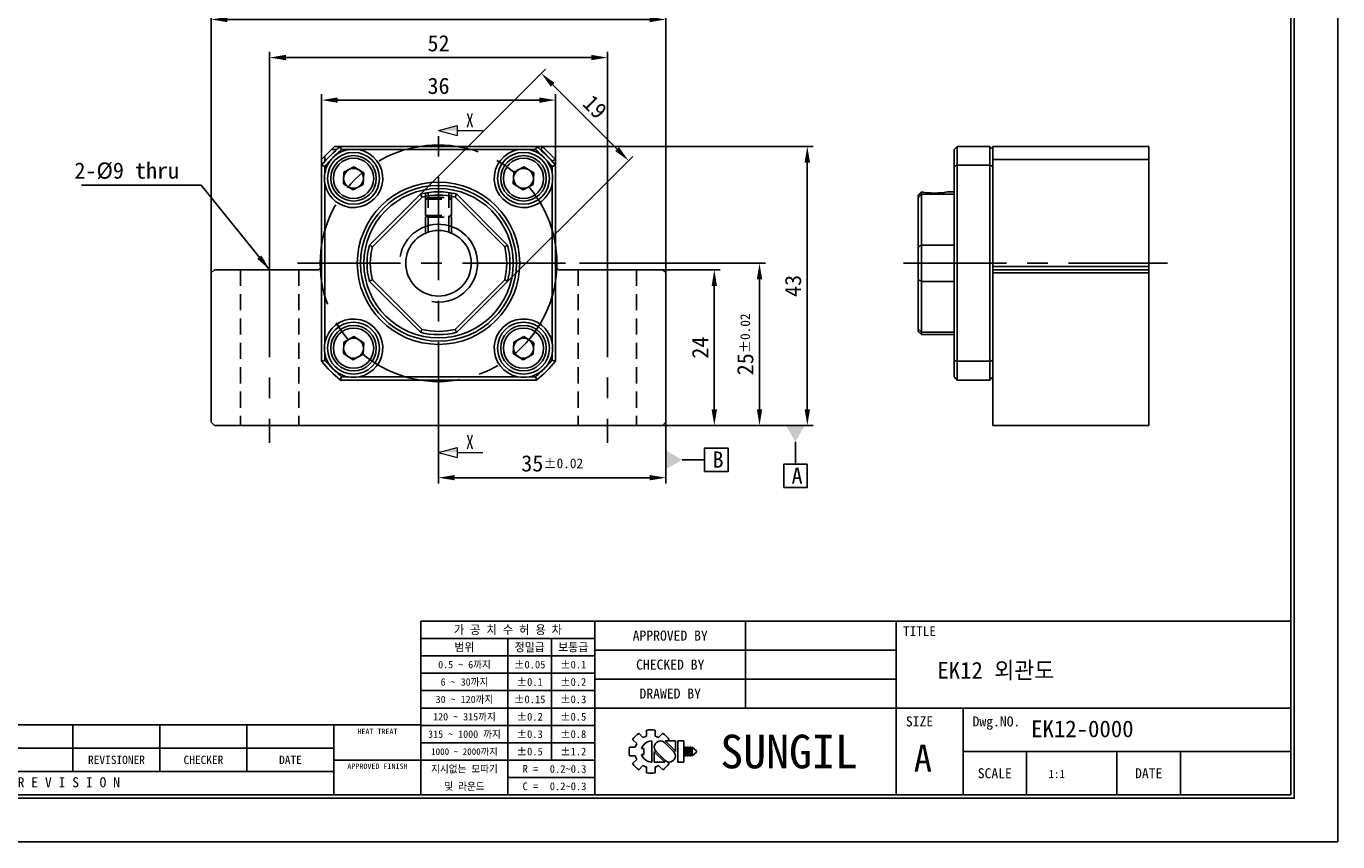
# Model space of a CAD drawing. Header units: millimetres. Extents: x 0 to 306, y 0 to 216.
# Tile 2 of 3: x 104 to 306, y 0 to 126. Entities that reach past the tile are written whole.
import ezdxf
from ezdxf.enums import TextEntityAlignment as Align

# ---------------------------------------------------------------- set-up
doc = ezdxf.new("R2010")
doc.units = ezdxf.units.MM
doc.linetypes.add('CENTER', pattern=[50.8, 31.75, -6.35, 6.35, -6.35])
doc.linetypes.add('DASHED', pattern=[0.75, 0.5, -0.25])
doc.layers.get('0').update_dxf_attribs({"linetype": 'CONTINUOUS'})
doc.layers.get('DEFPOINTS').update_dxf_attribs({"linetype": 'CONTINUOUS'})
for name, color, linetype in [('center', 1, 'CENTER'), ('hidden', 2, 'DASHED'), ('L1', 7, 'CONTINUOUS'), ('OUTLINE', 7, 'CONTINUOUS'), ('thread', 5, 'CONTINUOUS')]:
    doc.layers.add(name, color=color, linetype=linetype)
doc.dimstyles.get("Standard").update_dxf_attribs({"dimtxt": 2.5, "dimasz": 2.5, "dimexe": 0.9, "dimexo": 0, "dimgap": 0.9, "dimtad": 1, "dimdec": 3, "dimzin": 11, "dimdsep": 46, "dimtxsty": 'Standard', "dimcen": 0, "dimclrd": 5, "dimclre": 5, "dimclrt": 3, "dimadec": 0, "dimazin": 0, "dimtfac": 0.6, "dimtdec": 3, "dimtmove": 0, "dimatfit": 3, "dimfxl": 0, "dimtolj": 1, "dimtzin": 11, "dimarcsym": 0})

# ---------------------------------------------------------------- blocks, each defined once
blk = doc.blocks.new('표제란')
at = {"layer": 'L1', "color": 0}
for p, q in [((297, 0), (297, 210)), ((0, 0), (297, 0))]:
    blk.add_line(p, q, dxfattribs=at)
at = {"layer": 'L1'}
for p, q in [((290, 33), (160, 33)), ((160, 33), (160, 7)), ((186, 33), (186, 7)), ((208.5, 33), (208.5, 20)), ((231, 33), (231, 7)), ((186, 30.4), (160, 30.4)), ((173, 30.4), (173, 7)), ((179.5, 30.4), (179.5, 12.2)), ((186, 27.8), (160, 27.8)), ((231, 28.67), (186, 28.67)), ((186, 25.2), (160, 25.2)), ((231, 24.33), (186, 24.33)), ((186, 22.6), (160, 22.6)), ((186, 20), (160, 20)), ((290, 20), (186, 20)), ((241, 20), (241, 7)), ((160, 17.5), (62, 17.5)), ((108, 17.5), (108, 10.5)), ((121, 17.5), (121, 10.5)), ((134, 17.5), (134, 10.5)), ((147, 17.5), (147, 7)), ((186, 17.4), (160, 17.4)), ((192.55, 16.22), (193.17, 15.6)), ((193.7, 16.69), (193.7, 15.81)), ((195, 16.69), (195, 15.81)), ((195.52, 15.6), (196.14, 16.22)), ((147, 14), (62, 14)), ((186, 14.8), (160, 14.8)), ((191.15, 14.15), (192.03, 14.15)), ((191.15, 14.15), (192.03, 14.15)), ((191.63, 15.3), (192.25, 14.68)), ((192.98, 13.93), (193.28, 13.93)), ((193.28, 13.93), (193.28, 13.07)), ((194.5, 15.08), (194.5, 11.92)), ((197.74, 13.5), (196.41, 14.83)), ((198.02, 13.53), (196.47, 15.08)), ((196.47, 15.08), (198.02, 15.08)), ((196.84, 15.08), (197.06, 15.3)), ((198.02, 15.08), (198.02, 13.5)), ((198.39, 15.08), (198.39, 11.92)), ((198.39, 15.08), (199.26, 15.08)), ((199.26, 15.08), (199.26, 11.92)), ((199.41, 14.15), (199.41, 12.85)), ((199.41, 14.15), (199.62, 14.15)), ((199.62, 14.15), (199.62, 12.85)), ((199.78, 14.15), (199.78, 12.85)), ((199.78, 14.15), (199.99, 14.15)), ((199.99, 14.15), (199.99, 12.85)), ((200.14, 14.15), (200.14, 12.85)), ((200.14, 14.15), (200.36, 14.15)), ((200.36, 14.15), (200.36, 12.85)), ((200.51, 14.15), (200.51, 12.85)), ((200.51, 14.15), (201.16, 13.61)), ((147, 12.2), (160, 12.2)), ((186, 12.2), (160, 12.2)), ((191.15, 12.85), (192.03, 12.85)), ((191.63, 11.7), (192.25, 12.32)), ((192.98, 13.07), (193.28, 13.07)), ((194.86, 13.5), (194.86, 11.92)), ((194.86, 13.47), (196.42, 11.92)), ((194.86, 11.92), (196.42, 11.92)), ((195.14, 13.5), (196.47, 12.17)), ((196.79, 11.98), (197.06, 11.7)), ((198.39, 11.92), (199.26, 11.92)), ((199.41, 12.85), (199.62, 12.85)), ((199.78, 12.85), (199.99, 12.85)), ((200.14, 12.85), (200.36, 12.85)), ((201.16, 13.39), (200.51, 12.85)), ((201.16, 13.61), (201.16, 13.5)), ((201.16, 13.61), (201.16, 13.39)), ((201.16, 13.5), (201.16, 13.39)), ((290, 13.5), (241, 13.5)), ((250.5, 13.5), (250.5, 7)), ((264, 13.5), (264, 7)), ((273.5, 13.5), (273.5, 7)), ((147, 10.5), (62, 10.5)), ((192.55, 10.78), (193.17, 11.4)), ((193.7, 11.19), (193.7, 10.31)), ((195, 11.19), (195, 10.31)), ((195.52, 11.4), (196.14, 10.78)), ((186, 9.6), (173, 9.6))]:
    blk.add_line(p, q, dxfattribs=at)
at = {"layer": 'L1', "const_width": 0.25}
blk.add_lwpolyline([(290.5, 6.5), (290.5, 203.5), (10, 203.5), (10, 6.5)], close=True, dxfattribs=at)
at = {"layer": 'L1'}
blk.add_lwpolyline([(290, 7), (290, 203), (10.5, 203), (10.5, 7)], close=True, dxfattribs=at)
for centre, radius, start, end in [((194.35, 13.5), 3.26, 123.4943, 146.5057), ((194.35, 13.5), 2.4, 105.6872, 119.3128), ((194.35, 13.5), 3.26, 78.4943, 101.5057), ((194.35, 13.5), 2.4, 60.6872, 74.3128), ((194.35, 13.5), 3.26, 33.4943, 56.5057), ((194.35, 13.5), 3.26, 168.4943, 191.5057), ((194.35, 13.5), 2.4, 150.6872, 164.3128), ((194.5, 13.5), 1.58, 90, 164.0671), ((195.78, 14.16), 0.919, 43.2202, 225.8282), ((194.35, 13.5), 2.4, 195.6872, 209.3128), ((194.5, 13.5), 1.58, 195.9329, 270), ((197.1, 12.84), 0.919, 223.2202, 45.8282), ((194.35, 13.5), 3.26, 213.4943, 236.5057), ((194.35, 13.5), 2.4, 240.6872, 254.3128), ((194.35, 13.5), 3.26, 258.4943, 281.5057), ((194.35, 13.5), 2.4, 285.6872, 299.3128), ((194.35, 13.5), 3.26, 303.4943, 326.5057)]:
    blk.add_arc(centre, radius, start, end, dxfattribs=at)
for p in [(208.5, 28.67), (208.5, 24.33)]:
    blk.add_point(p, dxfattribs=at)
for s, height, p in [('가 공 치 수 허 용 차', 1.3, (173, 31.7)), ('APPROVED BY', 1.5, (197.25, 30.83)), ('TITLE', 1.444, (234.5, 31.5)), ('범위', 1.25, (166.5, 29.1)), ('정밀급', 1.25, (176.25, 29.1)), ('보통급', 1.25, (182.75, 29.1)), ('0.5 ~ 6까지', 1.1, (166.5, 26.5)), ('%%P0.05', 1.15, (176.25, 26.5)), ('%%P0.1', 1.15, (182.75, 26.5)), ('CHECKED BY', 1.5, (197.25, 26.5)), ('6 ~ 30까지', 1.1, (166.5, 23.9)), ('%%P0.1', 1.15, (176.25, 23.9)), ('%%P0.2', 1.15, (182.75, 23.9)), ('30 ~ 120까지', 1.1, (166.5, 21.3)), ('%%P0.15', 1.15, (176.25, 21.3)), ('%%P0.3', 1.15, (182.75, 21.3)), ('DRAWED BY', 1.5, (197.25, 22.17)), ('120 ~ 315까지', 1.1, (166.5, 18.7)), ('%%P0.2', 1.15, (176.25, 18.7)), ('%%P0.5', 1.15, (182.75, 18.7)), ('SIZE', 1.5, (234.5, 18)), ('Dwg.NO.', 1.5, (246, 18)), ('HEAT TREAT', 0.8, (153.5, 16.5)), ('315 ~ 1000 까지', 1.1, (166.5, 16.1)), ('%%P0.3', 1.15, (176.25, 16.1)), ('%%P0.8', 1.15, (182.75, 16.1)), ('SUNGIL', 5.032, (215, 13.5)), ('1000 ~ 2000까지', 0.99, (166.5, 13.49)), ('%%P0.5', 1.15, (176.25, 13.5)), ('%%P1.2', 1.15, (182.75, 13.5)), ('A', 4, (235, 12.5)), ('REVISIONER', 1.25, (114.5, 12.25)), ('CHECKER', 1.25, (127.5, 12.25)), ('DATE', 1.25, (140.5, 12.25)), ('APPROVED FINISH', 0.8, (153.5, 11.3)), ('지시없는 모따기', 1.1, (166.5, 10.9)), ('R = ', 1.15, (176.75, 10.9)), ('SCALE', 1.5, (245.75, 10.25)), ('DATE', 1.5, (268.75, 10.25)), ('R E V I S I O N', 1.5, (107.38, 8.9)), ('및 라운드', 1.1, (166.5, 8.3)), ('C = ', 1.15, (176.75, 8.3))]:
    blk.add_text(s, height=height, dxfattribs=at).set_placement(p, align=Align.MIDDLE_CENTER)
for tag, p in [('필렛', (179.25, 10.9)), ('모따기', (179.25, 8.3))]:
    blk.add_attdef(tag, text='', height=1.15, dxfattribs=at).set_placement(p, align=Align.MIDDLE_LEFT)
at = {"layer": 'OUTLINE', "ltscale": 0.5}
for tag, p, height in [('TITLE', (237.17, 24.41), 2.5), ('도번', (251.18, 15.64), 2.5), ('SCALE', (253.78, 9.55), 1.2), ('DATE', (277.02, 9.51), 1.2)]:
    blk.add_attdef(tag, p, '', height=height, dxfattribs=at)
blk = doc.blocks.new('*D2')
at = {"layer": 'DEFPOINTS', "color": 0}
for p in [(185.53, 114.26), (149.53, 105.13), (185.53, 105.13)]:
    blk.add_point(p, dxfattribs=at)
at = {"layer": 'OUTLINE', "color": 5, "lineweight": -2}
for p, q in [((149.53, 105.13), (149.53, 115.16)), ((185.53, 105.13), (185.53, 115.16)), ((152.03, 114.26), (183.03, 114.26))]:
    blk.add_line(p, q, dxfattribs=at)
at = {"layer": 'OUTLINE', "color": 5}
for points in [[(152.03, 114.67), (152.03, 113.84), (149.53, 114.26)], [(183.03, 114.67), (183.03, 113.84), (185.53, 114.26)]]:
    blk.add_solid(points, dxfattribs=at)
at = {"layer": 'OUTLINE', "color": 3, "insert": (167.53, 116.44), "char_height": 2.5, "attachment_point": 5}
blk.add_mtext('\\A1;36', dxfattribs=at)
blk = doc.blocks.new('*D3')
at = {"layer": 'DEFPOINTS', "color": 0}
for p in [(196.78, 104.94), (160.81, 95.84), (174.25, 82.41)]:
    blk.add_point(p, dxfattribs=at)
at = {"layer": 'OUTLINE', "color": 5, "lineweight": -2}
for p, q in [((160.81, 95.84), (183.98, 119.01)), ((185.11, 116.61), (195.01, 106.71)), ((174.25, 82.41), (197.42, 105.58))]:
    blk.add_line(p, q, dxfattribs=at)
at = {"layer": 'OUTLINE', "color": 5}
for points in [[(185.41, 116.9), (184.82, 116.32), (183.35, 118.38)], [(195.31, 107), (194.72, 106.42), (196.78, 104.94)]]:
    blk.add_solid(points, dxfattribs=at)
at = {"layer": 'OUTLINE', "color": 3, "insert": (191.61, 113.21), "char_height": 2.5, "attachment_point": 5, "rotation": 315}
blk.add_mtext('\\A1;19', dxfattribs=at)
blk = doc.blocks.new('*D4')
at = {"layer": 'DEFPOINTS', "color": 0}
for p in [(193.53, 120.81), (141.53, 90.56), (193.53, 90.56)]:
    blk.add_point(p, dxfattribs=at)
at = {"layer": 'OUTLINE', "color": 5, "lineweight": -2}
for p, q in [((141.53, 90.56), (141.53, 121.71)), ((193.53, 90.56), (193.53, 121.71)), ((144.03, 120.81), (191.03, 120.81))]:
    blk.add_line(p, q, dxfattribs=at)
at = {"layer": 'OUTLINE', "color": 5}
for points in [[(144.03, 121.23), (144.03, 120.4), (141.53, 120.81)], [(191.03, 121.23), (191.03, 120.4), (193.53, 120.81)]]:
    blk.add_solid(points, dxfattribs=at)
at = {"layer": 'OUTLINE', "color": 3, "insert": (167.53, 123), "char_height": 2.5, "attachment_point": 5}
blk.add_mtext('\\A1;52', dxfattribs=at)
blk = doc.blocks.new('*D5')
at = {"layer": 'DEFPOINTS', "color": 0}
for p in [(202.53, 126.68), (132.53, 87.63), (202.53, 87.63)]:
    blk.add_point(p, dxfattribs=at)
at = {"layer": 'OUTLINE', "color": 5, "lineweight": -2}
for p, q in [((132.53, 87.63), (132.53, 127.58)), ((202.53, 87.63), (202.53, 127.58)), ((135.03, 126.68), (200.03, 126.68))]:
    blk.add_line(p, q, dxfattribs=at)
at = {"layer": 'OUTLINE', "color": 5}
for points in [[(135.03, 127.1), (135.03, 126.27), (132.53, 126.68)], [(200.03, 127.1), (200.03, 126.27), (202.53, 126.68)]]:
    blk.add_solid(points, dxfattribs=at)
at = {"layer": 'OUTLINE', "color": 3, "insert": (167.53, 128.87), "char_height": 2.5, "attachment_point": 5}
blk.add_mtext('\\A1;70', dxfattribs=at)
blk = doc.blocks.new('*D6')
at = {"layer": 'DEFPOINTS', "color": 0}
for p in [(202.53, 64.63), (167.53, 61.1), (202.53, 56.09)]:
    blk.add_point(p, dxfattribs=at)
at = {"layer": 'OUTLINE', "color": 5, "lineweight": -2}
for p, q in [((202.53, 64.63), (202.53, 55.19)), ((167.53, 61.1), (167.53, 55.19)), ((170.03, 56.09), (200.03, 56.09))]:
    blk.add_line(p, q, dxfattribs=at)
at = {"layer": 'OUTLINE', "color": 5}
for points in [[(170.03, 56.51), (170.03, 55.68), (167.53, 56.09)], [(200.03, 56.51), (200.03, 55.68), (202.53, 56.09)]]:
    blk.add_solid(points, dxfattribs=at)
at = {"layer": 'OUTLINE', "color": 3, "insert": (185.03, 58.28), "char_height": 2.5, "attachment_point": 5}
blk.add_mtext('\\A1;35{\\H1.500000;±0.02}', dxfattribs=at)
blk = doc.blocks.new('*D7')
at = {"layer": 'DEFPOINTS', "color": 0}
for p in [(201.12, 88.13), (209.98, 88.13), (202.03, 64.13)]:
    blk.add_point(p, dxfattribs=at)
at = {"layer": 'OUTLINE', "color": 5, "lineweight": -2}
for p, q in [((201.12, 88.13), (210.88, 88.13)), ((209.98, 66.63), (209.98, 85.63)), ((202.03, 64.13), (210.88, 64.13))]:
    blk.add_line(p, q, dxfattribs=at)
at = {"layer": 'OUTLINE', "color": 5}
for points in [[(209.57, 85.63), (210.4, 85.63), (209.98, 88.13)], [(209.57, 66.63), (210.4, 66.63), (209.98, 64.13)]]:
    blk.add_solid(points, dxfattribs=at)
at = {"layer": 'OUTLINE', "color": 3, "insert": (207.8, 76.13), "char_height": 2.5, "attachment_point": 5, "rotation": 90}
blk.add_mtext('\\A1;24', dxfattribs=at)
blk = doc.blocks.new('*D8')
at = {"layer": 'DEFPOINTS', "color": 0}
for p in [(189.25, 89.13), (216.94, 89.13), (202.03, 64.13)]:
    blk.add_point(p, dxfattribs=at)
at = {"layer": 'OUTLINE', "color": 5, "lineweight": -2}
for p, q in [((189.25, 89.13), (217.84, 89.13)), ((216.94, 66.63), (216.94, 86.63)), ((202.03, 64.13), (217.84, 64.13))]:
    blk.add_line(p, q, dxfattribs=at)
at = {"layer": 'OUTLINE', "color": 5}
for points in [[(216.53, 86.63), (217.36, 86.63), (216.94, 89.13)], [(216.53, 66.63), (217.36, 66.63), (216.94, 64.13)]]:
    blk.add_solid(points, dxfattribs=at)
at = {"layer": 'OUTLINE', "color": 3, "insert": (214.76, 76.63), "char_height": 2.5, "attachment_point": 5, "rotation": 90}
blk.add_mtext('\\A1;25{\\H1.500000;±0.02}', dxfattribs=at)
blk = doc.blocks.new('*D9')
at = {"layer": 'DEFPOINTS', "color": 0}
for p in [(183.53, 107.13), (224.3, 107.13), (202.03, 64.13)]:
    blk.add_point(p, dxfattribs=at)
at = {"layer": 'OUTLINE', "color": 5, "lineweight": -2}
for p, q in [((183.53, 107.13), (225.2, 107.13)), ((224.3, 66.63), (224.3, 104.63)), ((202.03, 64.13), (225.2, 64.13))]:
    blk.add_line(p, q, dxfattribs=at)
at = {"layer": 'OUTLINE', "color": 5}
for points in [[(223.88, 104.63), (224.72, 104.63), (224.3, 107.13)], [(223.88, 66.63), (224.72, 66.63), (224.3, 64.13)]]:
    blk.add_solid(points, dxfattribs=at)
at = {"layer": 'OUTLINE', "color": 3, "insert": (222.12, 85.63), "char_height": 2.5, "attachment_point": 5, "rotation": 90}
blk.add_mtext('\\A1;43', dxfattribs=at)
blk = doc.blocks.new('_DatumFilled')
at = {"color": 0, "linetype": 'ByBlock'}
blk.add_solid([(0, 0.577), (-1, 0), (0, -0.577)], dxfattribs=at)

msp = doc.modelspace()

# ---------------------------------------------------------------- linework, layer by layer
at = {"layer": 'center', "ltscale": 0.5}
for p, q in [((167.5301, 61.1023), (167.5301, 110.3635)), ((141.5301, 90.5554), (141.5301, 61.4513)), ((145.8134, 89.1266), (189.2467, 89.1266)), ((193.5301, 90.5554), (193.5301, 61.4513)), ((239.0875, 89.1266), (279.7421, 89.1266))]:
    msp.add_line(p, q, dxfattribs=at)
msp.add_circle((167.5301, 89.1266), 18.2171, dxfattribs=at)
at = {"layer": 'hidden', "ltscale": 5}
for p, q in [((165.5301, 93.7637), (165.5301, 99.9433)), ((165.9201, 99.2334), (165.5301, 99.0082)), ((165.5301, 99.0082), (165.5301, 96.4586)), ((165.5301, 99.0082), (169.5301, 99.0082)), ((165.9201, 99.2334), (169.1401, 99.2334)), ((165.9301, 93.9164), (165.9301, 100.0096)), ((169.1301, 93.9164), (169.1301, 100.0096)), ((169.5301, 99.0082), (169.1401, 99.2334)), ((169.5301, 93.7637), (169.5301, 99.9433)), ((169.5301, 96.4586), (169.5301, 99.0082)), ((165.9201, 96.2334), (165.5301, 96.4586)), ((165.5301, 96.4586), (169.5301, 96.4586)), ((165.9201, 96.2334), (169.1401, 96.2334)), ((169.5301, 96.4586), (169.1401, 96.2334)), ((137.0301, 88.1266), (137.0301, 64.1266)), ((146.0301, 88.1266), (146.0301, 64.1266)), ((189.0301, 88.1266), (189.0301, 64.1266)), ((198.0301, 88.1266), (198.0301, 64.1266))]:
    msp.add_line(p, q, dxfattribs=at)
at = {"layer": 'OUTLINE', "lineweight": 9}
for p, q in [((167.5301, 109.5596), (170.3901, 110.326)), ((167.5301, 109.5596), (170.3901, 108.7933)), ((170.3901, 110.326), (170.3901, 108.7933)), ((170.3901, 109.5596), (174.3512, 109.5596)), ((167.5301, 59.982), (170.3901, 60.7483)), ((170.3901, 60.7483), (170.3901, 59.2156)), ((167.5301, 59.982), (170.3901, 59.2156)), ((170.3901, 59.982), (174.3512, 59.982))]:
    msp.add_line(p, q, dxfattribs=at)
at = {"layer": 'OUTLINE'}
for p, q in [((151.5301, 107.1266), (151.0301, 106.6266)), ((152.4221, 107.1266), (151.5301, 107.1266)), ((152.4221, 107.1266), (182.638, 107.1266)), ((183.5301, 107.1266), (182.638, 107.1266)), ((183.323, 106.6266), (183.5301, 107.1266)), ((185.5301, 105.1266), (183.5301, 107.1266)), ((247.3825, 107.1266), (247.3825, 104.2345)), ((247.3825, 107.1266), (252.3825, 107.1266)), ((252.3825, 107.1266), (252.3825, 104.2345)), ((252.8825, 107.1266), (276.8825, 107.1266)), ((252.8825, 104.9195), (252.8825, 107.1266)), ((276.8825, 107.1266), (276.8825, 104.9195)), ((150.0301, 105.6266), (149.5301, 105.1266)), ((149.5301, 105.1266), (149.5301, 104.2345)), ((150.0301, 105.6266), (151.0301, 106.6266)), ((150.0301, 105.6266), (150.0301, 104.811)), ((151.8457, 106.6266), (151.0301, 106.6266)), ((153.5962, 106.6266), (152.6053, 106.6266)), ((179.7591, 106.6266), (155.301, 106.6266)), ((182.4549, 106.6266), (181.464, 106.6266)), ((183.323, 106.6266), (183.2145, 106.6266)), ((185.0301, 104.9195), (183.323, 106.6266)), ((185.0301, 104.9195), (185.5301, 105.1266)), ((185.5301, 104.2345), (185.5301, 105.1266)), ((246.8825, 106.6266), (246.8825, 105.3901)), ((246.8825, 105.3901), (246.8825, 104.0514)), ((252.8825, 105.1266), (276.8825, 105.1266)), ((149.5301, 74.0187), (149.5301, 104.2345)), ((150.0301, 104.0514), (150.0301, 103.0605)), ((152.8826, 101.3766), (152.9455, 103.1486)), ((152.9455, 103.1486), (154.5116, 103.98)), ((154.5116, 103.98), (156.0146, 103.0395)), ((156.0146, 103.0395), (155.9516, 101.2676)), ((179.0455, 101.3766), (179.1085, 103.1486)), ((179.1085, 103.1486), (180.6745, 103.98)), ((180.6745, 103.98), (182.1776, 103.0395)), ((182.1776, 103.0395), (182.1146, 101.2676)), ((185.0301, 104.811), (185.0301, 104.9195)), ((185.0301, 103.0605), (185.0301, 104.0514)), ((185.5301, 104.2345), (185.5301, 74.0187)), ((246.8825, 103.0605), (246.8825, 104.0514)), ((247.3825, 104.2345), (247.3825, 74.0187)), ((247.3825, 104.2345), (252.3825, 104.2345)), ((252.3825, 104.2345), (252.3825, 74.0187)), ((252.8825, 88.6266), (252.8825, 104.9195)), ((252.8825, 88.6266), (252.8825, 104.0514)), ((276.8825, 104.9195), (276.8825, 88.6266)), ((150.0301, 101.3556), (150.0301, 76.8976)), ((154.3856, 100.4362), (152.8826, 101.3766)), ((155.9516, 101.2676), (154.3856, 100.4362)), ((180.5486, 100.4362), (179.0455, 101.3766)), ((182.1146, 101.2676), (180.5486, 100.4362)), ((185.0301, 76.8976), (185.0301, 101.3556)), ((246.8825, 76.8976), (246.8825, 101.3556)), ((156.8915, 91.923), (164.7337, 99.7652)), ((164.9904, 99.3148), (157.3418, 91.6663)), ((177.7183, 91.6663), (170.0698, 99.3148)), ((170.3265, 99.7652), (178.1687, 91.923)), ((241.8825, 100.1266), (241.3825, 99.6266)), ((241.3825, 99.3148), (241.3825, 99.6266)), ((241.3825, 91.6663), (241.3825, 99.3148)), ((241.8825, 99.7652), (241.8825, 100.1266)), ((241.8825, 99.7652), (241.8825, 91.923)), ((241.8825, 99.7652), (246.8825, 99.7652)), ((246.8825, 100.1266), (245.8825, 100.1266)), ((241.3825, 86.5869), (241.3825, 91.6663)), ((241.8825, 86.3302), (241.8825, 91.923)), ((241.8825, 91.923), (246.8825, 91.923)), ((133.0301, 88.1266), (132.5301, 87.6266)), ((132.5301, 87.6266), (132.5301, 64.6266)), ((149.0301, 88.1266), (133.0301, 88.1266)), ((149.5301, 88.6266), (149.0301, 88.1266)), ((186.0301, 88.1266), (185.5301, 88.6266)), ((202.0301, 88.1266), (186.0301, 88.1266)), ((202.5301, 87.6266), (202.0301, 88.1266)), ((202.5301, 64.6266), (202.5301, 87.6266)), ((253.3825, 88.6266), (252.8825, 88.6266)), ((252.8825, 88.6266), (252.8825, 87.6266)), ((276.8825, 88.1266), (252.8825, 88.1266)), ((252.8825, 87.6266), (253.3825, 87.6266)), ((252.8825, 64.1266), (252.8825, 87.6266)), ((276.3825, 88.6266), (253.3825, 88.6266)), ((253.3825, 87.6266), (276.3825, 87.6266)), ((276.8825, 88.6266), (276.3825, 88.6266)), ((276.8825, 87.6266), (276.3825, 87.6266)), ((276.8825, 88.6266), (276.8825, 87.6266)), ((276.8825, 87.6266), (276.8825, 64.1266)), ((164.7337, 78.488), (156.8915, 86.3302)), ((157.3418, 86.5869), (164.9904, 78.9384)), ((170.0698, 78.9384), (177.7183, 86.5869)), ((178.1687, 86.3302), (170.3265, 78.488)), ((241.3825, 78.9384), (241.3825, 86.5869)), ((241.8825, 86.3302), (246.8825, 86.3302)), ((241.8825, 86.3302), (241.8825, 78.488)), ((241.3825, 78.6266), (241.3825, 78.9384)), ((152.8826, 75.2137), (152.9455, 76.9856)), ((152.9455, 76.9856), (154.5116, 77.8171)), ((154.5116, 77.8171), (156.0146, 76.8766)), ((156.0146, 76.8766), (155.9516, 75.1046)), ((179.0455, 75.2137), (179.1085, 76.9856)), ((179.1085, 76.9856), (180.6745, 77.8171)), ((180.6745, 77.8171), (182.1776, 76.8766)), ((182.1776, 76.8766), (182.1146, 75.1046)), ((241.3825, 78.6266), (241.8825, 78.1266)), ((246.8825, 78.488), (241.8825, 78.488)), ((241.8825, 78.1266), (241.8825, 78.488)), ((241.8825, 78.1266), (246.8825, 78.1266)), ((150.0301, 75.1927), (150.0301, 74.2018)), ((154.3856, 74.2732), (152.8826, 75.2137)), ((155.9516, 75.1046), (154.3856, 74.2732)), ((180.5486, 74.2732), (179.0455, 75.2137)), ((182.1146, 75.1046), (180.5486, 74.2732)), ((185.0301, 74.2018), (185.0301, 75.1927)), ((246.8825, 74.2018), (246.8825, 75.1927)), ((246.8825, 74.2018), (246.8825, 72.8631)), ((246.8825, 72.8631), (246.8825, 71.6266)), ((247.3825, 74.0187), (247.3825, 71.1266)), ((247.3825, 74.0187), (252.3825, 74.0187)), ((252.3825, 74.0187), (252.3825, 71.1266)), ((182.638, 71.1266), (152.4221, 71.1266)), ((152.6053, 71.6266), (153.5962, 71.6266)), ((155.301, 71.6266), (179.7591, 71.6266)), ((181.464, 71.6266), (182.4549, 71.6266)), ((252.3825, 71.1266), (247.3825, 71.1266)), ((132.5301, 64.6266), (133.0301, 64.1266)), ((202.0301, 64.1266), (202.5301, 64.6266)), ((133.0301, 64.1266), (202.0301, 64.1266)), ((252.8825, 64.1266), (276.8825, 64.1266))]:
    msp.add_line(p, q, dxfattribs=at)
at = {"layer": 'OUTLINE', "color": 5, "ltscale": 0.5}
for points in [[(208.4948, 57.0398), (212.0948, 57.0398), (212.0948, 60.6398), (208.4948, 60.6398)], [(220.6633, 54.5619), (224.2633, 54.5619), (224.2633, 58.1619), (220.6633, 58.1619)]]:
    msp.add_lwpolyline(points, close=True, dxfattribs=at)
for points in [[(222.4633, 61.6266), (222.4633, 58.1619)], [(205.0301, 58.8398), (208.4948, 58.8398)]]:
    msp.add_lwpolyline(points, dxfattribs=at)
at = {"layer": 'OUTLINE'}
for centre, radius in [((154.4486, 102.2081), 4), ((154.4486, 102.2081), 3.5), ((154.4486, 102.2081), 3.1), ((180.6115, 102.2081), 4), ((180.6115, 102.2081), 3.5), ((180.6115, 102.2081), 3.1), ((167.5301, 89.1266), 12.5), ((167.5301, 89.1266), 12), ((167.5301, 89.1266), 11.5), ((167.5301, 89.1266), 5.05), ((154.4486, 76.0451), 4), ((154.4486, 76.0451), 3.5), ((154.4486, 76.0451), 3.1), ((180.6115, 76.0451), 4), ((180.6115, 76.0451), 3.5), ((180.6115, 76.0451), 3.1)]:
    msp.add_circle(centre, radius, dxfattribs=at)
for centre, radius, start, end in [((167.5301, 89.1266), 23.5, 130.007754, 139.992246), ((167.5301, 89.1266), 23.5, 40.007754, 49.992246), ((154.4486, 102.2081), 4.5, 190.919486, 79.080514), ((154.4486, 102.2081), 4.5, 135, 169.080514), ((167.5301, 89.1266), 23, 135, 139.540917), ((154.4486, 102.2081), 4.5, 100.919486, 135), ((167.5301, 89.1266), 23, 130.459083, 135), ((180.6115, 102.2081), 4.5, 100.919486, 349.080514), ((180.6115, 102.2081), 4.5, 45, 79.080514), ((167.5301, 89.1266), 23, 45, 49.540917), ((180.6115, 102.2081), 4.5, 10.919486, 45), ((167.5301, 89.1266), 23, 40.459083, 45), ((154.4486, 102.2081), 1.5355, 117.96511, 177.96511), ((154.4486, 102.2081), 1.5355, 57.96511, 117.96511), ((154.4486, 102.2081), 1.5355, 357.96511, 57.96511), ((180.6115, 102.2081), 1.5355, 117.96511, 177.96511), ((180.6115, 102.2081), 1.5355, 57.96511, 117.96511), ((180.6115, 102.2081), 1.5355, 357.96511, 57.96511), ((154.4486, 102.2081), 1.5355, 177.96511, 237.96511), ((154.4486, 102.2081), 1.5355, 297.96511, 357.96511), ((180.6115, 102.2081), 1.5355, 177.96511, 237.96511), ((180.6115, 102.2081), 1.5355, 297.96511, 357.96511), ((154.4486, 102.2081), 1.5355, 237.96511, 297.96511), ((167.5301, 89.1266), 11, 90, 104.727359), ((167.5301, 89.1266), 10.5, 76.002719, 103.997281), ((167.5301, 89.1266), 11, 75.272641, 90), ((180.6115, 102.2081), 1.5355, 237.96511, 297.96511), ((243.8825, 111.0348), 11.09, 259.61027, 280.38973), ((167.5301, 89.1266), 11, 165.272641, 194.727359), ((167.5301, 89.1266), 10.5, 166.002719, 193.997281), ((167.5301, 89.1266), 10.5, 346.002719, 13.997281), ((167.5301, 89.1266), 11, 345.272641, 14.727359), ((154.4486, 76.0451), 4.5, 280.919486, 169.080514), ((167.5301, 89.1266), 10.5, 256.002719, 283.997281), ((180.6115, 76.0451), 4.5, 10.919486, 259.080514), ((154.4486, 76.0451), 1.5355, 117.96511, 177.96511), ((154.4486, 76.0451), 1.5355, 57.96511, 117.96511), ((154.4486, 76.0451), 1.5355, 357.96511, 57.96511), ((167.5301, 89.1266), 11, 255.272641, 284.727359), ((180.6115, 76.0451), 1.5355, 117.96511, 177.96511), ((180.6115, 76.0451), 1.5355, 57.96511, 117.96511), ((180.6115, 76.0451), 1.5355, 357.96511, 57.96511), ((154.4486, 76.0451), 4.5, 190.919486, 225), ((154.4486, 76.0451), 1.5355, 177.96511, 237.96511), ((154.4486, 76.0451), 1.5355, 237.96511, 297.96511), ((154.4486, 76.0451), 1.5355, 297.96511, 357.96511), ((180.6115, 76.0451), 1.5355, 177.96511, 237.96511), ((180.6115, 76.0451), 1.5355, 237.96511, 297.96511), ((180.6115, 76.0451), 1.5355, 297.96511, 357.96511), ((180.6115, 76.0451), 4.5, 315, 349.080514), ((167.5301, 89.1266), 23.5, 220.007754, 229.992246), ((167.5301, 89.1266), 23, 220.459083, 225), ((154.4486, 76.0451), 4.5, 225, 259.080514), ((167.5301, 89.1266), 23, 225, 229.540917), ((180.6115, 76.0451), 4.5, 280.919486, 315), ((167.5301, 89.1266), 23, 310.459083, 315), ((167.5301, 89.1266), 23.5, 310.007754, 319.992246), ((167.5301, 89.1266), 23, 315, 319.540917)]:
    msp.add_arc(centre, radius, start, end, dxfattribs=at)
for points in [[(152.6053, 106.6266), (152.5439, 106.7932), (152.4828, 106.9599), (152.4221, 107.1266)], [(182.638, 107.1266), (182.5773, 106.9599), (182.5163, 106.7932), (182.4549, 106.6266)], [(247.3825, 107.1266), (247.2158, 106.9599), (247.0491, 106.7932), (246.8825, 106.6266)], [(252.3825, 107.1266), (252.5493, 106.9599), (252.7159, 106.7932), (252.8825, 106.6266)], [(153.5962, 106.6266), (154.1644, 106.6809), (154.7327, 106.6809), (155.301, 106.6266)], [(179.7591, 106.6266), (180.3274, 106.6809), (180.8957, 106.6809), (181.464, 106.6266)], [(149.5301, 104.2345), (149.6968, 104.1738), (149.8635, 104.1128), (150.0301, 104.0514)], [(150.0301, 101.3556), (149.9758, 101.9239), (149.9758, 102.4922), (150.0301, 103.0605)], [(185.0301, 104.0514), (185.1967, 104.1128), (185.3633, 104.1738), (185.5301, 104.2345)], [(185.0301, 103.0605), (185.0844, 102.4922), (185.0844, 101.9239), (185.0301, 101.3556)], [(246.8825, 104.0514), (247.0491, 104.1128), (247.2158, 104.1738), (247.3825, 104.2345)], [(246.8825, 103.0605), (246.9369, 102.4922), (246.9369, 101.9239), (246.8825, 101.3556)], [(252.3825, 104.2345), (252.5493, 104.1738), (252.7159, 104.1128), (252.8825, 104.0514)], [(164.7337, 99.7652), (164.8197, 99.6154), (164.9052, 99.4653), (164.9904, 99.3148)], [(170.0698, 99.3148), (170.1549, 99.4653), (170.2405, 99.6154), (170.3265, 99.7652)], [(241.3825, 99.3148), (241.5491, 99.4653), (241.7158, 99.6154), (241.8825, 99.7652)], [(157.3418, 91.6663), (157.1914, 91.7514), (157.0413, 91.837), (156.8915, 91.923)], [(178.1687, 91.923), (178.0189, 91.837), (177.8688, 91.7514), (177.7183, 91.6663)], [(241.8825, 91.923), (241.7158, 91.837), (241.5491, 91.7514), (241.3825, 91.6663)], [(156.8915, 86.3302), (157.0413, 86.4162), (157.1914, 86.5018), (157.3418, 86.5869)], [(177.7183, 86.5869), (177.8688, 86.5018), (178.0189, 86.4162), (178.1687, 86.3302)], [(241.3825, 86.5869), (241.5491, 86.5018), (241.7158, 86.4162), (241.8825, 86.3302)], [(164.9904, 78.9384), (164.9052, 78.7879), (164.8197, 78.6378), (164.7337, 78.488)], [(170.3265, 78.488), (170.2405, 78.6378), (170.1549, 78.7879), (170.0698, 78.9384)], [(241.8825, 78.488), (241.7158, 78.6378), (241.5491, 78.7879), (241.3825, 78.9384)], [(150.0301, 75.1927), (149.9758, 75.761), (149.9758, 76.3293), (150.0301, 76.8976)], [(185.0301, 76.8976), (185.0844, 76.3293), (185.0844, 75.761), (185.0301, 75.1927)], [(246.8825, 76.8976), (246.9369, 76.3293), (246.9369, 75.761), (246.8825, 75.1927)], [(150.0301, 74.2018), (149.8635, 74.1404), (149.6968, 74.0794), (149.5301, 74.0187)], [(185.5301, 74.0187), (185.3633, 74.0794), (185.1967, 74.1404), (185.0301, 74.2018)], [(247.3825, 74.0187), (247.2158, 74.0794), (247.0491, 74.1404), (246.8825, 74.2018)], [(252.3825, 74.0187), (252.5493, 74.0794), (252.7159, 74.1404), (252.8825, 74.2018)], [(152.4221, 71.1266), (152.4828, 71.2933), (152.5439, 71.46), (152.6053, 71.6266)], [(155.301, 71.6266), (154.7327, 71.5723), (154.1644, 71.5723), (153.5962, 71.6266)], [(181.464, 71.6266), (180.8957, 71.5723), (180.3274, 71.5723), (179.7591, 71.6266)], [(182.4549, 71.6266), (182.5163, 71.46), (182.5773, 71.2933), (182.638, 71.1266)], [(246.8825, 71.6266), (247.0491, 71.46), (247.2158, 71.2933), (247.3825, 71.1266)], [(252.8825, 71.6266), (252.7159, 71.46), (252.5493, 71.2933), (252.3825, 71.1266)]]:
    msp.add_open_spline(points, degree=3, dxfattribs=at)
at = {"layer": 'OUTLINE', "lineweight": 9}
for points in [[(167.5301, 109.5596), (170.3901, 110.326), (170.3901, 109.5596)], [(167.5301, 59.982), (170.3901, 60.7483), (170.3901, 59.982)]]:
    msp.add_solid(points, dxfattribs=at)
at = {"layer": 'thread'}
msp.add_arc((167.5301, 89.1266), 6, 260, 170, dxfattribs=at)

# ---------------------------------------------------------------- block references
at = {"layer": 'OUTLINE'}
ref = msp.add_blockref('표제란', (0, 0), dxfattribs=dict(at, xscale=1.03016448, yscale=1.03016448, zscale=1.03016448))
ref.add_attrib('SCALE', '1:1', (261.4363, 9.8406), dxfattribs={"ltscale": 0.5, "height": 1.2362})
ref.add_attrib('도번', 'EK12-0000', (258.7579, 16.1143), dxfattribs={"ltscale": 0.5, "height": 2.57541})
ref.add_attrib('TITLE', 'EK12 외관도', (244.3197, 25.1421), dxfattribs={"ltscale": 0.5, "height": 2.57541})
ref.add_attrib('필렛', '0.2~0.3', dxfattribs={"layer": 'L1', "height": 1.18469}).set_placement((184.657, 11.2288), align=Align.MIDDLE_LEFT)
ref.add_attrib('모따기', '0.2~0.3', dxfattribs={"layer": 'L1', "height": 1.18469}).set_placement((184.657, 8.5504), align=Align.MIDDLE_LEFT)
at = {"layer": 'OUTLINE', "color": 5, "ltscale": 0.5, "xscale": 2.5, "yscale": 2.5, "zscale": 2.5}
for p, rotation in [((222.4633, 64.1266), 90), ((202.5301, 58.8398), 180)]:
    msp.add_blockref('_DatumFilled', p, dxfattribs=dict(at, rotation=rotation))

# ---------------------------------------------------------------- texts
at = {"lineweight": 9, "width": 0.8}
for p in [(171.7704, 110.0883), (171.7704, 60.5106)]:
    msp.add_text('X', height=2.145, dxfattribs=at).set_placement(p)
at = {"layer": 'OUTLINE', "color": 3, "insert": (127.6035, 102.0463), "char_height": 2.5, "attachment_point": 9}
msp.add_mtext('\\A1;2-%%c9 thru', dxfattribs=at)
at = {"layer": 'OUTLINE', "color": 3, "ltscale": 0.5, "char_height": 2.5, "attachment_point": 9}
for s, insert in [('\\A1;B', (211.4086, 57.634)), ('\\A1;A', (223.577, 55.1561))]:
    msp.add_mtext(s, dxfattribs=dict(at, insert=insert))

# ---------------------------------------------------------------- dimensions: what is measured, and where the dimension line sits
at = {"layer": 'OUTLINE'}
for base, p1, p2, picture, middle in [((202.5301, 126.6827), (132.5301, 87.6266), (202.5301, 87.6266), '*D5', (167.5301, 128.866)), ((193.5301, 120.814), (141.5301, 90.5554), (193.5301, 90.5554), '*D4', (167.5301, 122.9956)), ((185.5301, 114.2557), (149.5301, 105.1266), (185.5301, 105.1266), '*D2', (167.5301, 116.4373))]:
    dim = msp.add_linear_dim(base=base, p1=p1, p2=p2, dimstyle='Standard', dxfattribs=at)
    dim.commit()
    dim.dimension.update_dxf_attribs({"geometry": picture, "text_midpoint": middle})
dim = msp.add_aligned_dim(p1=(160.8126, 95.8441), p2=(174.2476, 82.4091), distance=31.8671, dimstyle='Standard', dxfattribs=at)
dim.commit()
dim.dimension.update_dxf_attribs({"geometry": '*D3', "text_midpoint": (191.6085, 113.2051)})
dim = msp.add_linear_dim(base=(224.3005, 107.1266), p1=(202.0301, 64.1266), p2=(183.5301, 107.1266), angle=90, dimstyle='Standard', dxfattribs=at)
dim.commit()
dim.dimension.update_dxf_attribs({"geometry": '*D9', "text_midpoint": (222.1172, 85.6266)})
for base, p2, override, picture, middle in [((216.9443, 89.1266), (189.2467, 89.1266), {"dimgap": 0.9, "dimtol": 1, "dimlim": 0, "dimtp": 0.02, "dimtm": 0.02}, '*D8', (214.7627, 76.6266)), ((209.9831, 88.1266), (201.118, 88.1266), {"dimgap": 0.9, "dimtol": 0, "dimlim": 0, "dimtp": 0.02, "dimtm": 0.02}, '*D7', (207.7998, 76.1266))]:
    dim = msp.add_linear_dim(base=base, p1=(202.0301, 64.1266), p2=p2, angle=90, dimstyle='Standard', override=override, dxfattribs=at)
    dim.commit()
    dim.dimension.update_dxf_attribs({"geometry": picture, "text_midpoint": middle})
dim = msp.add_linear_dim(base=(202.5301, 56.0946), p1=(167.5301, 61.1023), p2=(202.5301, 64.6266), dimstyle='Standard', override={"dimgap": 0.9, "dimtol": 1, "dimlim": 0, "dimtp": 0.02, "dimtm": 0.02}, dxfattribs=at)
dim.commit()
dim.dimension.update_dxf_attribs({"geometry": '*D6', "text_midpoint": (185.0301, 58.2762)})

# ---------------------------------------------------------------- leaders
at = {"layer": 'OUTLINE', "annotation_type": 0, "has_hookline": 1, "hookline_direction": 1, "text_width": 15.0296}
msp.add_leader([(141.5301, 88.1266), (131.0035, 101.1463), (128.5035, 101.1463)], dimstyle='Standard', dxfattribs=at)

doc.saveas('drawing.dxf')
